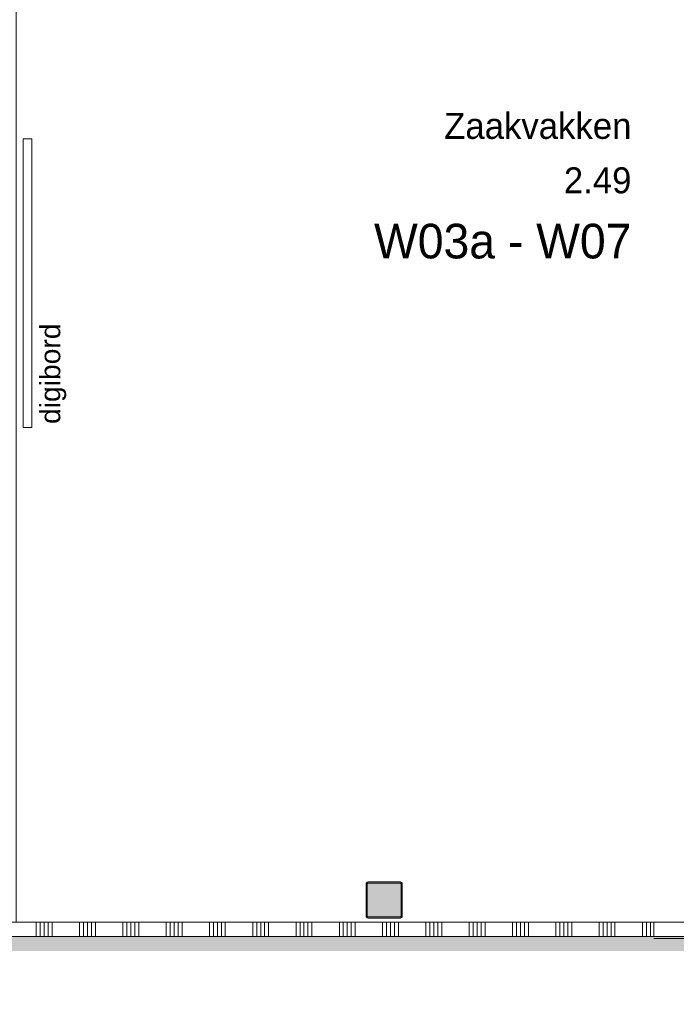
# Model space of a CAD drawing. Header units: millimetres. Extents: x -409 to 257590, y -7854 to 67330.
# Tile 168 of 205: x 67085 to 71635, y 16681 to 23500. Entities that reach past the tile are written whole.
import ezdxf
from ezdxf.enums import TextEntityAlignment as Align

# ---------------------------------------------------------------- set-up
doc = ezdxf.new("R2010")
doc.units = ezdxf.units.MM
doc.header["$MEASUREMENT"] = 0
for name, color, linetype in [('Info Wandafwerking aanduiding', 7, 'Continuous'), ('Info Wandafwerking aanduiding Doorsnede-arcering', 7, 'Continuous'), ('New_22 NC Binnenwanden', 7, 'Continuous'), ('New_22 NC Binnenwanden Deuren', 7, 'Continuous'), ('New_22 NC Binnenwanden Doorsnede-arcering', 7, 'Continuous'), ('New_72 Vaste Inrichting', 7, 'Continuous'), ('New_info tekst digiborden', 7, 'Continuous'), ('New_Z Ruimtefuncties', 7, 'Continuous'), ('New_Z Ruimtefuncties Zone omranding', 7, 'Continuous'), ('New_Z Ruimtefuncties Zone tekst', 7, 'Continuous'), ('S-COLS-____-OTLN.RVT S', 7, 'Continuous'), ('S-COLS-____-OTLN.RVT S 2D arcering', 7, 'Continuous')]:
    doc.layers.add(name, color=color, linetype=linetype)
doc.styles.add('GENERATED_STYLE_1', font='txt')
doc.styles.add('GENERATED_STYLE_2', font='txt')

# ---------------------------------------------------------------- blocks, each defined once
blk = doc.blocks.new('*X596')
at = {"layer": 'New_22 NC Binnenwanden Doorsnede-arcering', "color": 254, "linetype": 'Continuous', "lineweight": 0, "true_color": 0xe9ebeb}
for p, q in [((62400, 17250), (62400, 17150)), ((62427.4, 17250), (62427.4, 17150)), ((62454.9, 17250), (62454.9, 17150)), ((62482.3, 17250), (62482.3, 17150)), ((62509.7, 17250), (62509.7, 17150)), ((62700, 17250), (62700, 17150)), ((62727.4, 17250), (62727.4, 17150)), ((62754.9, 17250), (62754.9, 17150)), ((62782.3, 17250), (62782.3, 17150)), ((62809.7, 17250), (62809.7, 17150)), ((63000, 17250), (63000, 17150)), ((63027.4, 17250), (63027.4, 17150)), ((63054.9, 17250), (63054.9, 17150)), ((63082.3, 17250), (63082.3, 17150)), ((63109.7, 17250), (63109.7, 17150)), ((63300, 17250), (63300, 17150)), ((63327.4, 17250), (63327.4, 17150)), ((63354.9, 17250), (63354.9, 17150)), ((63382.3, 17250), (63382.3, 17150)), ((63409.7, 17250), (63409.7, 17150)), ((63600, 17250), (63600, 17150)), ((63627.4, 17250), (63627.4, 17150)), ((63654.9, 17250), (63654.9, 17150)), ((63682.3, 17250), (63682.3, 17150)), ((63709.7, 17250), (63709.7, 17150)), ((63900, 17250), (63900, 17150)), ((63927.4, 17250), (63927.4, 17150)), ((63954.9, 17250), (63954.9, 17150)), ((63982.3, 17250), (63982.3, 17150)), ((64009.7, 17250), (64009.7, 17150)), ((64200, 17250), (64200, 17150)), ((64227.4, 17250), (64227.4, 17150)), ((64254.9, 17250), (64254.9, 17150)), ((64282.3, 17250), (64282.3, 17150)), ((64309.7, 17250), (64309.7, 17150)), ((64500, 17250), (64500, 17150)), ((64527.4, 17250), (64527.4, 17150)), ((64554.9, 17250), (64554.9, 17150)), ((64582.3, 17250), (64582.3, 17150)), ((64609.7, 17250), (64609.7, 17150)), ((64800, 17250), (64800, 17150)), ((64827.4, 17250), (64827.4, 17150)), ((64854.9, 17250), (64854.9, 17150)), ((64882.3, 17250), (64882.3, 17150)), ((64909.7, 17250), (64909.7, 17150)), ((65100, 17250), (65100, 17150)), ((65127.4, 17250), (65127.4, 17150)), ((65154.9, 17250), (65154.9, 17150)), ((65182.3, 17250), (65182.3, 17150)), ((65209.7, 17250), (65209.7, 17150)), ((65400, 17250), (65400, 17150)), ((65427.4, 17250), (65427.4, 17150)), ((65454.9, 17250), (65454.9, 17150)), ((65482.3, 17250), (65482.3, 17150)), ((65509.7, 17250), (65509.7, 17150)), ((65700, 17250), (65700, 17150)), ((65727.4, 17250), (65727.4, 17150)), ((65754.9, 17250), (65754.9, 17150)), ((65782.3, 17250), (65782.3, 17150)), ((65809.7, 17250), (65809.7, 17150)), ((66000, 17250), (66000, 17150)), ((66027.4, 17250), (66027.4, 17150)), ((66054.9, 17250), (66054.9, 17150)), ((66082.3, 17250), (66082.3, 17150)), ((66109.7, 17250), (66109.7, 17150)), ((66300, 17250), (66300, 17150)), ((66327.4, 17250), (66327.4, 17150)), ((66354.9, 17250), (66354.9, 17150)), ((66382.3, 17250), (66382.3, 17150)), ((66409.7, 17250), (66409.7, 17150)), ((66600, 17250), (66600, 17150)), ((66627.4, 17250), (66627.4, 17150)), ((66654.9, 17250), (66654.9, 17150)), ((66682.3, 17250), (66682.3, 17150)), ((66709.7, 17250), (66709.7, 17150)), ((66900, 17250), (66900, 17150)), ((66927.4, 17250), (66927.4, 17150)), ((66954.9, 17250), (66954.9, 17150)), ((66982.3, 17250), (66982.3, 17150)), ((67009.7, 17250), (67009.7, 17150)), ((67200, 17250), (67200, 17150)), ((67227.4, 17250), (67227.4, 17150)), ((67254.9, 17250), (67254.9, 17150)), ((67282.3, 17250), (67282.3, 17150)), ((67309.7, 17250), (67309.7, 17150)), ((67500, 17250), (67500, 17150)), ((67527.4, 17250), (67527.4, 17150)), ((67554.9, 17250), (67554.9, 17150)), ((67582.3, 17250), (67582.3, 17150)), ((67609.7, 17250), (67609.7, 17150)), ((67800, 17250), (67800, 17150)), ((67827.4, 17250), (67827.4, 17150)), ((67854.9, 17250), (67854.9, 17150)), ((67882.3, 17250), (67882.3, 17150)), ((67909.7, 17250), (67909.7, 17150)), ((68100, 17250), (68100, 17150)), ((68127.4, 17250), (68127.4, 17150)), ((68154.9, 17250), (68154.9, 17150)), ((68182.3, 17250), (68182.3, 17150)), ((68209.7, 17250), (68209.7, 17150)), ((68400, 17250), (68400, 17150)), ((68427.4, 17250), (68427.4, 17150)), ((68454.9, 17250), (68454.9, 17150)), ((68482.3, 17250), (68482.3, 17150)), ((68509.7, 17250), (68509.7, 17150)), ((68700, 17250), (68700, 17150)), ((68727.4, 17250), (68727.4, 17150)), ((68754.9, 17250), (68754.9, 17150)), ((68782.3, 17250), (68782.3, 17150)), ((68809.7, 17250), (68809.7, 17150)), ((69000, 17250), (69000, 17150)), ((69027.4, 17250), (69027.4, 17150)), ((69054.9, 17250), (69054.9, 17150)), ((69082.3, 17250), (69082.3, 17150)), ((69109.7, 17250), (69109.7, 17150)), ((69300, 17250), (69300, 17150)), ((69327.4, 17250), (69327.4, 17150)), ((69354.9, 17250), (69354.9, 17150)), ((69382.3, 17250), (69382.3, 17150)), ((69409.7, 17250), (69409.7, 17150)), ((69600, 17250), (69600, 17150)), ((69627.4, 17250), (69627.4, 17150)), ((69654.9, 17250), (69654.9, 17150)), ((69682.3, 17250), (69682.3, 17150)), ((69709.7, 17250), (69709.7, 17150)), ((69900, 17250), (69900, 17150)), ((69927.4, 17250), (69927.4, 17150)), ((69954.9, 17250), (69954.9, 17150)), ((69982.3, 17250), (69982.3, 17150)), ((70009.7, 17250), (70009.7, 17150)), ((70200, 17250), (70200, 17150)), ((70227.4, 17250), (70227.4, 17150)), ((70254.9, 17250), (70254.9, 17150)), ((70282.3, 17250), (70282.3, 17150)), ((70309.7, 17250), (70309.7, 17150)), ((70500, 17250), (70500, 17150)), ((70527.4, 17250), (70527.4, 17150)), ((70554.9, 17250), (70554.9, 17150)), ((70582.3, 17250), (70582.3, 17150)), ((70609.7, 17250), (70609.7, 17150)), ((70800, 17250), (70800, 17150)), ((70827.4, 17250), (70827.4, 17150)), ((70854.9, 17250), (70854.9, 17150)), ((70882.3, 17250), (70882.3, 17150)), ((70909.7, 17250), (70909.7, 17150)), ((71100, 17250), (71100, 17150)), ((71127.4, 17250), (71127.4, 17150)), ((71154.9, 17250), (71154.9, 17150)), ((71182.3, 17250), (71182.3, 17150)), ((71209.7, 17250), (71209.7, 17150)), ((71400, 17250), (71400, 17150)), ((71427.4, 17250), (71427.4, 17150)), ((71454.9, 17250), (71454.9, 17150))]:
    blk.add_line(p, q, dxfattribs=at)
blk = doc.blocks.new('D1 zl1-b 22_2')
at = {"layer": 'New_22 NC Binnenwanden Deuren', "color": 1, "linetype": 'Continuous', "lineweight": 0}
for p, q in [((1000, 0), (-21, 273.6)), ((-1000, 0), (-57, 0)), ((1000, 0), (-57, 0))]:
    blk.add_line(p, q, dxfattribs=at)
at = {"layer": 'New_22 NC Binnenwanden Deuren', "color": 7, "linetype": 'Continuous', "lineweight": 0}
for p, q in [((-1000, -14), (-1000, -114)), ((-1000, -14), (-1000, -114)), ((1000, -14), (1000, -114)), ((1000, -14), (1000, -114))]:
    blk.add_line(p, q, dxfattribs=at)
at = {"layer": 'New_22 NC Binnenwanden Deuren', "color": 1, "linetype": 'Continuous', "lineweight": 0}
blk.add_arc((1000, 0), 1057, 165, 180, dxfattribs=at)
blk = doc.blocks.new('Wall_131_2', base_point=(62280, 17250))
at = {"layer": 'New_22 NC Binnenwanden', "color": 8, "linetype": 'Continuous', "lineweight": 0, "true_color": 0x778488}
blk.add_line((71479.5, 17150), (71479.5, 17250), dxfattribs=at)
at = {"layer": 'New_22 NC Binnenwanden', "color": 8, "linetype": 'Continuous', "lineweight": 0, "true_color": 0x778488, "flags": 128}
for points in [[(71479.5, 17250), (65535, 17250)], [(62380, 17150), (71479.5, 17150)]]:
    blk.add_lwpolyline(points, dxfattribs=at)
at = {"layer": 'New_22 NC Binnenwanden', "color": 8, "lineweight": 0, "true_color": 0x778488}
blk.add_blockref('*X596', (0, 0), dxfattribs=at)
at = {"layer": 'New_22 NC Binnenwanden Deuren', "color": 1, "linetype": 'Continuous', "lineweight": 0, "xscale": -1, "zscale": 1000, "rotation": 180}
blk.add_blockref('D1 zl1-b 22_2', (72479.5, 17136), dxfattribs=at)
blk = doc.blocks.new('Wall_445_2', base_point=(74310, 17150))
at = {"layer": 'Info Wandafwerking aanduiding Doorsnede-arcering', "linetype": 'Continuous', "lineweight": 0}
blk.add_hatch(color=1, dxfattribs=at).paths.add_polyline_path([(62280, 17050), (74310, 17050), (74310, 17150), (62280, 17150)])
blk = doc.blocks.new('Notitiebord 22 KM')
at = {"layer": 'New_72 Vaste Inrichting', "color": 253, "linetype": 'Continuous', "lineweight": 0, "true_color": 0x99a3a6}
for p, q in [((2000, 60), (0, 60)), ((0, 60), (0, 0)), ((0, 0), (2000, 0)), ((2000, 0), (2000, 60))]:
    blk.add_line(p, q, dxfattribs=at)
blk = doc.blocks.new('Column 306[2]_2', base_point=(0.5, 3))
at = {"layer": 'S-COLS-____-OTLN.RVT S 2D arcering', "linetype": 'Continuous', "lineweight": 0, "true_color": 0x778488}
h = blk.add_hatch(color=8, dxfattribs=at)
h.paths.add_polyline_path([(69485.5, 17291), (69486.5, 17286), (69489.3, 17281.8), (69493.5, 17278.9), (69498.5, 17278), (69722.5, 17278), (69727.5, 17278.9), (69731.7, 17281.8), (69734.5, 17286), (69735.5, 17291), (69735.5, 17515), (69734.5, 17519.9), (69731.7, 17524.1), (69727.5, 17527), (69722.5, 17528), (69498.5, 17528), (69493.5, 17527), (69489.3, 17524.1), (69486.5, 17519.9), (69485.5, 17515)])
h.paths.add_polyline_path([(69722.5, 17286), (69498.5, 17286), (69496.6, 17286.3), (69495, 17287.4), (69493.9, 17289), (69493.5, 17291), (69493.5, 17515), (69493.9, 17516.9), (69495, 17518.5), (69496.6, 17519.6), (69498.5, 17520), (69722.5, 17520), (69724.4, 17519.6), (69726.1, 17518.5), (69727.1, 17516.9), (69727.5, 17515), (69727.5, 17291), (69727.1, 17289), (69726.1, 17287.4), (69724.4, 17286.3)], flags=0)
blk.add_hatch(color=8, dxfattribs=at).paths.add_polyline_path([(69722.5, 17520), (69498.5, 17520), (69496.6, 17519.6), (69495, 17518.5), (69493.9, 17516.9), (69493.5, 17515), (69493.5, 17291), (69493.9, 17289), (69495, 17287.4), (69496.6, 17286.3), (69498.5, 17286), (69722.5, 17286), (69724.4, 17286.3), (69726.1, 17287.4), (69727.1, 17289), (69727.5, 17291), (69727.5, 17515), (69727.1, 17516.9), (69726.1, 17518.5), (69724.4, 17519.6)])
at = {"layer": 'S-COLS-____-OTLN.RVT S', "color": 1, "linetype": 'Continuous', "lineweight": 0}
for p, q in [((69493.5, 17527), (69489.3, 17524.1)), ((69498.5, 17528), (69493.5, 17527)), ((69722.5, 17528), (69498.5, 17528)), ((69727.5, 17527), (69722.5, 17528)), ((69731.7, 17524.1), (69727.5, 17527)), ((69486.5, 17519.9), (69485.5, 17515)), ((69485.5, 17515), (69485.5, 17291)), ((69489.3, 17524.1), (69486.5, 17519.9)), ((69493.5, 17515), (69493.9, 17516.9)), ((69493.5, 17291), (69493.5, 17515)), ((69493.9, 17516.9), (69495, 17518.5)), ((69495, 17518.5), (69496.6, 17519.6)), ((69496.6, 17519.6), (69498.5, 17520)), ((69498.5, 17520), (69722.5, 17520)), ((69722.5, 17520), (69724.4, 17519.6)), ((69724.4, 17519.6), (69726.1, 17518.5)), ((69726.1, 17518.5), (69727.1, 17516.9)), ((69727.1, 17516.9), (69727.5, 17515)), ((69727.5, 17515), (69727.5, 17291)), ((69734.5, 17519.9), (69731.7, 17524.1)), ((69735.5, 17515), (69734.5, 17519.9)), ((69735.5, 17291), (69735.5, 17515)), ((69485.5, 17291), (69486.5, 17286)), ((69486.5, 17286), (69489.3, 17281.8)), ((69489.3, 17281.8), (69493.5, 17278.9)), ((69493.9, 17289), (69493.5, 17291)), ((69493.5, 17278.9), (69498.5, 17278)), ((69495, 17287.4), (69493.9, 17289)), ((69496.6, 17286.3), (69495, 17287.4)), ((69498.5, 17286), (69496.6, 17286.3)), ((69722.5, 17286), (69498.5, 17286)), ((69498.5, 17278), (69722.5, 17278)), ((69724.4, 17286.3), (69722.5, 17286)), ((69722.5, 17278), (69727.5, 17278.9)), ((69726.1, 17287.4), (69724.4, 17286.3)), ((69727.1, 17289), (69726.1, 17287.4)), ((69727.5, 17291), (69727.1, 17289)), ((69727.5, 17278.9), (69731.7, 17281.8)), ((69731.7, 17281.8), (69734.5, 17286)), ((69734.5, 17286), (69735.5, 17291))]:
    blk.add_line(p, q, dxfattribs=at)
blk = doc.blocks.new('Zaakvakken_2.49_51_2', base_point=(70410, 22330))
at = {"layer": 'New_Z Ruimtefuncties Zone tekst', "color": 2, "lineweight": 0}
for tag, height, style, p in [('ROOM_NAME', 180, 'GENERATED_STYLE_1', (71323.9, 22854.6)), ('DUMMY_938', 180, 'GENERATED_STYLE_1', (71323.9, 22895.8)), ('DUMMY_939', 180, 'GENERATED_STYLE_1', (71323.9, 22518.6)), ('ROOM_NUMBER', 180, 'GENERATED_STYLE_1', (71323.9, 22477.5)), ('stWallCovering', 240, 'GENERATED_STYLE_2', (71323.9, 22086.6))]:
    blk.add_attdef(tag, text='', height=height, dxfattribs=dict(at, style=style)).set_placement(p, align=Align.TOP_RIGHT)
at = {"layer": 'New_Z Ruimtefuncties Zone tekst', "color": 2, "lineweight": 0, "style": 'GENERATED_STYLE_2'}
blk.add_attdef('DUMMY_940', text='', height=240, dxfattribs=at).set_placement((69496.1, 22141.5), align=Align.TOP_LEFT)

msp = doc.modelspace()

# ---------------------------------------------------------------- linework, layer by layer
at = {"layer": 'New_Z Ruimtefuncties Zone omranding', "color": 41, "linetype": 'Continuous', "lineweight": 0, "true_color": 0xffeeaa, "flags": 128}
msp.add_lwpolyline([(59080, 28000.6), (59080, 26140.1), (60080, 26140.1), (60080.1, 15250.9), (60080.1, 15250.2), (72142.9, 15250.2), (72142.9, 8950), (74324.8, 8949.9), (74324.8, 8950), (74302.7, 8950), (74302.7, 10850), (74268, 10850, -0.414214), (73168, 11950), (73168, 14150, -0.414214), (74268, 15250), (74302.7, 15250), (74302.7, 17150), (71460, 17150), (62280, 17150), (62280, 26125), (61760, 26125), (61760, 28000.6)], format="xyb", close=True, dxfattribs=at)
at = {"layer": 'New_Z Ruimtefuncties Zone omranding', "color": 211, "linetype": 'Continuous', "lineweight": 0, "true_color": 0xffaaff, "flags": 128}
msp.add_lwpolyline([(67060, 17250), (73860, 17250), (73860, 17525), (73860, 26125), (67060, 26125)], close=True, dxfattribs=at)

# ---------------------------------------------------------------- block references
at = {"layer": 'Info Wandafwerking aanduiding', "color": 1, "lineweight": 0}
msp.add_blockref('Wall_445_2', (74310, 17150), dxfattribs=at)
at = {"layer": 'New_22 NC Binnenwanden', "color": 8, "lineweight": 0, "true_color": 0x778488}
msp.add_blockref('Wall_131_2', (62280, 17250), dxfattribs=at)
at = {"layer": 'New_72 Vaste Inrichting', "color": 1, "linetype": 'Continuous', "lineweight": 0, "zscale": 1000, "rotation": 270}
msp.add_blockref('Notitiebord 22 KM', (67110, 22675), dxfattribs=at)
at = {"layer": 'New_Z Ruimtefuncties', "color": 2, "linetype": 'Continuous', "lineweight": 0}
msp.add_blockref('Zaakvakken_2.49_51_2', (70410, 22330), dxfattribs=at).add_auto_attribs({'ROOM_NAME': 'Zaakvakken', 'ROOM_NUMBER': '2.49', 'stWallCovering': 'W03a - W07'})
at = {"layer": 'S-COLS-____-OTLN.RVT S', "color": 1, "linetype": 'Continuous', "lineweight": 0}
msp.add_blockref('Column 306[2]_2', (0.5, 3), dxfattribs=at)

# ---------------------------------------------------------------- texts
at = {"layer": 'New_info tekst digiborden', "color": 2, "linetype": 'Continuous', "lineweight": 0, "insert": (67317.2, 20700), "char_height": 140, "attachment_point": 4, "rotation": 90, "style": 'GENERATED_STYLE_1'}
msp.add_mtext('\\A1;{\\pql;\\fArial|b0|i0|c0|p38;digibord}', dxfattribs=at)

doc.saveas('drawing.dxf')
